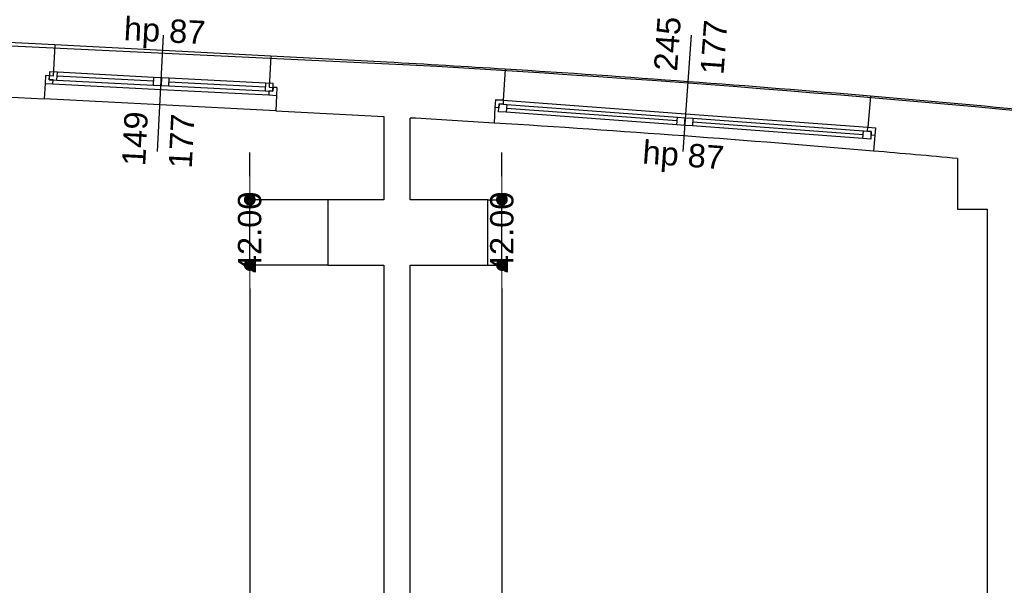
# Model space of a CAD drawing. Header units: millimetres. Extents: x -175445 to -20415, y -559200 to 231527.
# Tile 172 of 256: x -134202 to -127871, y -88167 to -84529. Entities that reach past the tile are written whole.
import ezdxf

# ---------------------------------------------------------------- set-up
doc = ezdxf.new("R2010")
doc.units = ezdxf.units.MM
doc.header["$MEASUREMENT"] = 0
for name, color, linetype in [('Obiekt', 7, 'Continuous'), ('Okno', 7, 'Continuous'), ('Strop', 7, 'Continuous'), ('Słup', 7, 'Continuous'), ('Wymiary', 63, 'Continuous'), ('Ściana', 7, 'Continuous')]:
    doc.layers.add(name, color=color, linetype=linetype)
doc.styles.add('Arial', font='txt')
doc.dimstyles.new('GENERATED_STYLE__1', dxfattribs={"dimtxt": 150, "dimasz": 152, "dimexe": 0.18, "dimexo": 0, "dimgap": 0.09, "dimtad": 1, "dimtih": 1, "dimtoh": 1, "dimlfac": 0.1, "dimzin": 0, "dimdsep": 46, "dimtxsty": 'Arial', "dimblk": 'ARROWHEAD_11', "dimblk1": 'ARROWHEAD_11', "dimblk2": 'ARROWHEAD_11', "dimcen": 0.09, "dimclrd": 114, "dimclre": 114, "dimclrt": 114, "dimazin": 0, "dimtfac": 1, "dimtdec": 4, "dimtmove": 0, "dimatfit": 3, "dimfxl": 1, "dimtolj": 1, "dimtzin": 0, "dimarcsym": 0})

# ---------------------------------------------------------------- blocks, each defined once
blk = doc.blocks.new('ARROWHEAD_11')
at = {"color": 0, "linetype": 'Continuous', "lineweight": 0}
blk.add_line((0, 0), (-1, 0), dxfattribs=at)
at = {"color": 0, "linetype": 'Continuous', "lineweight": 0, "const_width": 0.25, "flags": 128}
blk.add_lwpolyline([(-0.125, 0, 1), (0.125, 0, 1)], format="xyb", close=True, dxfattribs=at)
blk = doc.blocks.new('*D3406')
at = {"layer": 'Defpoints', "color": 0}
for p in [(-131190.7, -86106.6), (-131101.1, -86106.6), (-131490.7, -91506.6)]:
    blk.add_point(p, dxfattribs=at)
at = {"layer": 'Wymiary', "color": 114, "lineweight": -2}
for p, q in [((-131190.7, -86106.6), (-131100.9, -86106.6)), ((-131101.1, -86258.6), (-131101.1, -88495.4)), ((-131101.1, -91354.6), (-131101.1, -89117.8)), ((-131490.7, -91506.6), (-131100.9, -91506.6))]:
    blk.add_line(p, q, dxfattribs=at)
at = {"layer": 'Wymiary', "color": 114, "lineweight": -2, "xscale": 152, "yscale": 152, "zscale": 152}
for p, rotation in [((-131101.1, -86106.6), 90), ((-131101.1, -91506.6), 270)]:
    blk.add_blockref('ARROWHEAD_11', p, dxfattribs=dict(at, rotation=rotation))
at = {"layer": 'Wymiary', "color": 114, "lineweight": 13, "insert": (-131101.1, -88806.6), "char_height": 150, "attachment_point": 5, "rotation": 90, "style": 'Arial'}
blk.add_mtext('\\A1;540.00', dxfattribs=at)
blk = doc.blocks.new('*D3407')
at = {"layer": 'Defpoints', "color": 0}
for p in [(-131190.7, -85686.6), (-131101.1, -85686.6), (-131190.7, -86106.6)]:
    blk.add_point(p, dxfattribs=at)
at = {"layer": 'Wymiary', "color": 114, "lineweight": -2}
for p, q in [((-131101.1, -85534.6), (-131101.1, -85382.6)), ((-131190.7, -85686.6), (-131100.9, -85686.6)), ((-131101.1, -86106.6), (-131101.1, -85686.6)), ((-131190.7, -86106.6), (-131100.9, -86106.6)), ((-131101.1, -86258.6), (-131101.1, -86410.6))]:
    blk.add_line(p, q, dxfattribs=at)
at = {"layer": 'Wymiary', "color": 114, "lineweight": -2, "xscale": 152, "yscale": 152, "zscale": 152}
for p, rotation in [((-131101.1, -85686.6), 270), ((-131101.1, -86106.6), 90)]:
    blk.add_blockref('ARROWHEAD_11', p, dxfattribs=dict(at, rotation=rotation))
at = {"layer": 'Wymiary', "color": 114, "lineweight": 13, "insert": (-131101.1, -85896.6), "char_height": 150, "attachment_point": 5, "rotation": 90, "style": 'Arial'}
blk.add_mtext('\\A1;42.00', dxfattribs=at)
blk = doc.blocks.new('*D3414')
at = {"layer": 'Defpoints', "color": 0}
for p in [(-132722.5, -86106.6), (-132220.7, -86106.6), (-132220.7, -93376.6)]:
    blk.add_point(p, dxfattribs=at)
at = {"layer": 'Wymiary', "color": 114, "lineweight": -2}
for p, q in [((-132220.7, -86106.6), (-132722.7, -86106.6)), ((-132722.5, -86258.6), (-132722.5, -89431)), ((-132722.5, -93224.6), (-132722.5, -90052.2)), ((-132220.7, -93376.6), (-132722.7, -93376.6))]:
    blk.add_line(p, q, dxfattribs=at)
at = {"layer": 'Wymiary', "color": 114, "lineweight": -2, "xscale": 152, "yscale": 152, "zscale": 152}
for p, rotation in [((-132722.5, -86106.6), 90), ((-132722.5, -93376.6), 270)]:
    blk.add_blockref('ARROWHEAD_11', p, dxfattribs=dict(at, rotation=rotation))
at = {"layer": 'Wymiary', "color": 114, "lineweight": 13, "insert": (-132722.5, -89741.6), "char_height": 150, "attachment_point": 5, "rotation": 90, "style": 'Arial'}
blk.add_mtext('\\A1;727.00', dxfattribs=at)
blk = doc.blocks.new('*D3415')
at = {"layer": 'Defpoints', "color": 0}
for p in [(-132722.5, -85686.6), (-132220.7, -85686.6), (-132220.7, -86106.6)]:
    blk.add_point(p, dxfattribs=at)
at = {"layer": 'Wymiary', "color": 114, "lineweight": -2}
for p, q in [((-132722.5, -85534.6), (-132722.5, -85382.6)), ((-132220.7, -85686.6), (-132722.7, -85686.6)), ((-132722.5, -86106.6), (-132722.5, -85686.6)), ((-132220.7, -86106.6), (-132722.7, -86106.6)), ((-132722.5, -86258.6), (-132722.5, -86410.6))]:
    blk.add_line(p, q, dxfattribs=at)
at = {"layer": 'Wymiary', "color": 114, "lineweight": -2, "xscale": 152, "yscale": 152, "zscale": 152}
for p, rotation in [((-132722.5, -85686.6), 270), ((-132722.5, -86106.6), 90)]:
    blk.add_blockref('ARROWHEAD_11', p, dxfattribs=dict(at, rotation=rotation))
at = {"layer": 'Wymiary', "color": 114, "lineweight": 13, "insert": (-132722.5, -85896.6), "char_height": 150, "attachment_point": 5, "rotation": 90, "style": 'Arial'}
blk.add_mtext('\\A1;42.00', dxfattribs=at)

msp = doc.modelspace()

# ---------------------------------------------------------------- linework, layer by layer
at = {"layer": 'Obiekt'}
for p, q in [((-133315.359, -85376.545), (-133276.434, -84627.556)), ((-129883.245, -84628.363), (-129938.506, -85376.324))]:
    msp.add_line(p, q, dxfattribs=at)
at = {"layer": 'Okno'}
for p, q in [((-132587.561, -84763.491), (-133975.688, -84691.35)), ((-134036, -84888.486), (-134038.595, -84938.418)), ((-134011.034, -84889.783), (-134036, -84888.486)), ((-133986.068, -84891.081), (-134036, -84888.486)), ((-134009.737, -84864.817), (-134012.332, -84914.75)), ((-134012.332, -84914.75), (-134011.034, -84889.783)), ((-133959.804, -84867.412), (-134009.737, -84864.817)), ((-133962.399, -84917.345), (-133959.804, -84867.412)), ((-133341.937, -84924.556), (-133961.101, -84892.378)), ((-133340.639, -84899.59), (-133959.804, -84867.412)), ((-133340.639, -84899.59), (-133959.804, -84867.412)), ((-133340.639, -84899.59), (-133343.234, -84949.523)), ((-133290.707, -84902.185), (-133340.639, -84899.59)), ((-134038.595, -84938.418), (-133988.663, -84941.013)), ((-133987.365, -84916.047), (-134012.332, -84914.75)), ((-134012.332, -84914.75), (-133962.399, -84917.345)), ((-133988.663, -84941.013), (-133987.365, -84916.047)), ((-133988.663, -84941.013), (-133294.599, -84977.084)), ((-133962.399, -84917.345), (-133343.234, -84949.523)), ((-133343.234, -84949.523), (-133293.302, -84952.118)), ((-133290.707, -84902.185), (-133293.302, -84952.118)), ((-133293.302, -84952.118), (-133290.707, -84902.185)), ((-133293.302, -84952.118), (-133243.369, -84954.713)), ((-133240.774, -84904.78), (-133290.707, -84902.185)), ((-133243.369, -84954.713), (-133240.774, -84904.78)), ((-133243.369, -84954.713), (-132624.205, -84986.89)), ((-132622.907, -84961.924), (-133242.072, -84929.746)), ((-132621.61, -84936.958), (-133240.774, -84904.78)), ((-132621.61, -84936.958), (-133240.774, -84904.78)), ((-132621.61, -84936.958), (-132624.205, -84986.89)), ((-132571.677, -84939.553), (-132621.61, -84936.958)), ((-132597.941, -84963.222), (-132548.008, -84965.817)), ((-132574.272, -84989.485), (-132571.677, -84939.553)), ((-132572.975, -84964.519), (-132574.272, -84989.485)), ((-132548.008, -84965.817), (-132572.975, -84964.519)), ((-133294.599, -84977.084), (-132600.536, -85013.154)), ((-132624.205, -84986.89), (-132574.272, -84989.485)), ((-132599.239, -84988.188), (-132600.536, -85013.154)), ((-132600.536, -85013.154), (-132550.603, -85015.749)), ((-132574.272, -84989.485), (-132599.239, -84988.188)), ((-132548.008, -84965.817), (-132550.603, -85015.749)), ((-132555.793, -85115.614), (-134043.785, -85038.284)), ((-131142.756, -85043.765), (-131145.864, -85093.671)), ((-131142.18, -85043.807), (-131145.864, -85093.671)), ((-131142.756, -85043.765), (-131092.316, -85047.491)), ((-131092.983, -85047.442), (-131142.756, -85043.765)), ((-131122.774, -85120.445), (-131119.09, -85070.581)), ((-131119.09, -85070.581), (-131120.932, -85095.513)), ((-131094.158, -85072.423), (-131119.09, -85070.581)), ((-131119.09, -85070.581), (-131069.226, -85074.265)), ((-131092.316, -85047.491), (-131094.158, -85072.423)), ((-131092.316, -85047.491), (-129920.607, -85134.059)), ((-131069.226, -85074.265), (-131072.91, -85124.129)), ((-131069.226, -85074.265), (-129972.313, -85155.307)), ((-131120.932, -85095.513), (-131145.864, -85093.671)), ((-131072.91, -85124.129), (-131122.774, -85120.445)), ((-129975.997, -85205.172), (-131072.91, -85124.129)), ((-129975.997, -85205.172), (-131072.91, -85124.129)), ((-129974.155, -85180.239), (-131071.068, -85099.197)), ((-129920.607, -85134.059), (-128748.898, -85220.628)), ((-129975.997, -85205.172), (-129972.313, -85155.307)), ((-129926.133, -85208.856), (-129975.997, -85205.172)), ((-129972.313, -85155.307), (-129922.449, -85158.992)), ((-129926.133, -85208.856), (-129922.449, -85158.992)), ((-129922.449, -85158.992), (-129926.133, -85208.856)), ((-129876.269, -85212.54), (-129926.133, -85208.856)), ((-129922.449, -85158.992), (-129872.585, -85162.676)), ((-129872.585, -85162.676), (-129876.269, -85212.54)), ((-128779.356, -85293.582), (-129876.269, -85212.54)), ((-128779.356, -85293.582), (-129876.269, -85212.54)), ((-128777.514, -85268.65), (-129874.427, -85187.608)), ((-129872.585, -85162.676), (-128775.672, -85243.718)), ((-128779.356, -85293.582), (-128775.672, -85243.718)), ((-128775.672, -85243.718), (-128725.808, -85247.402)), ((-128750.74, -85245.56), (-128748.898, -85220.628)), ((-128725.808, -85247.402), (-128750.74, -85245.56)), ((-128748.898, -85220.628), (-128698.458, -85224.354)), ((-128748.231, -85220.677), (-128698.458, -85224.354)), ((-128725.808, -85247.402), (-128729.492, -85297.266)), ((-128727.65, -85272.334), (-128725.808, -85247.402)), ((-128702.718, -85274.176), (-128727.65, -85272.334)), ((-128699.034, -85224.312), (-128702.718, -85274.176)), ((-128698.458, -85224.354), (-128702.718, -85274.176)), ((-128729.492, -85297.266), (-128779.356, -85293.582))]:
    msp.add_line(p, q, dxfattribs=at)
for radius, start, end in [(106239.944, 85.13934692, 86.40975517), (105889.944, 85.11238165, 86.43672044)]:
    msp.add_arc((-137733.232, -190878.715), radius, start, end, dxfattribs=at)
at = {"layer": 'Strop', "flags": 128}
msp.add_lwpolyline([(-145950.766, -114276.565), (-102220.766, -114276.565), (-102220.766, -112869.769), (-102220.766, -112866.565), (-86970.765, -112866.565), (-80500.722, -112866.565), (-80500.722, -108356.645), (-73250.715, -108356.645), (-73250.715, -107080.605), (-73250.715, -105060.605), (-73250.715, -104443.284, 0.03196361), (-87766.262, -96042.647, 0.00052298), (-87996.035, -95934.358, 0.00198881), (-88871.874, -95526.952, 0.03139835), (-102840.651, -90213.64, 0.034913), (-120656.111, -86030.364), (-120656.106, -86030.333), (-120656.209, -86030.316, 0.0261473), (-131693.029, -84820.632), (-135966.978, -84618.624, 0.0060186)], format="xyb", dxfattribs=at)
at = {"layer": 'Słup'}
for p, q in [((-128170.722, -85421.432), (-128170.722, -85746.604)), ((-131860.722, -85686.604), (-132220.722, -85686.604)), ((-132220.722, -85686.604), (-132220.722, -86106.604)), ((-131190.722, -85686.604), (-131690.722, -85686.604)), ((-131190.722, -86106.604), (-131190.722, -85686.604)), ((-128170.722, -85746.604), (-127980.722, -85746.604)), ((-132220.722, -86106.604), (-131860.722, -86106.604)), ((-131690.722, -86106.604), (-131190.722, -86106.604))]:
    msp.add_line(p, q, dxfattribs=at)
at = {"layer": 'Ściana'}
for p, q in [((-133975.688, -84691.35), (-133986.068, -84891.081)), ((-132587.561, -84763.491), (-132597.941, -84963.222)), ((-134036, -84888.486), (-134038.595, -84938.418)), ((-133986.068, -84891.081), (-134036, -84888.486)), ((-131080.424, -84847.277), (-131092.983, -85047.442)), ((-134038.595, -84938.418), (-134043.785, -85038.284)), ((-132597.941, -84963.222), (-132548.008, -84965.817)), ((-132550.603, -85015.749), (-132555.793, -85115.614)), ((-132548.008, -84965.817), (-132550.603, -85015.749)), ((-128731.237, -85020.84), (-128748.231, -85220.677)), ((-131142.756, -85043.765), (-131145.864, -85093.671)), ((-131092.983, -85047.442), (-131142.756, -85043.765)), ((-131145.864, -85093.671), (-131152.079, -85193.481)), ((-128748.231, -85220.677), (-128698.458, -85224.354)), ((-128702.718, -85274.176), (-128711.239, -85373.815)), ((-128698.458, -85224.354), (-128702.718, -85274.176))]:
    msp.add_line(p, q, dxfattribs=at)
at = {"layer": 'Ściana', "flags": 128}
for points in [[(-133975.688, -84691.35), (-134784.094, -84649.338)], [(-131841.935, -84802.241), (-132587.561, -84763.491)], [(-134380.722, -85020.773), (-134043.785, -85038.284)], [(-132555.793, -85115.614), (-131860.722, -85151.737)], [(-131860.722, -85151.737), (-131860.722, -85686.604)], [(-131690.722, -85686.604), (-131690.722, -85161.317)], [(-127980.722, -85746.604), (-127980.722, -91156.604)], [(-131860.722, -86106.604), (-131860.722, -91656.604)], [(-131690.722, -91506.604), (-131690.722, -86106.604)]]:
    msp.add_lwpolyline(points, dxfattribs=at)
at = {"layer": 'Ściana'}
for radius, start, end in [(106239.944, 86.40975517, 86.82116058), (106239.944, 84.50400903, 85.13934692), (105889.944, 86.43672044, 86.72869305), (105889.944, 84.81878164, 85.11238165)]:
    msp.add_arc((-137733.232, -190878.715), radius, start, end, dxfattribs=at)

# ---------------------------------------------------------------- texts
at = {"layer": 'Obiekt', "char_height": 150, "attachment_point": 7, "style": 'Arial'}
for s, insert, rotation in [('\\A1;{\\fArial|b0|i0|c238|p38;hp 87}', (-133537.26, -84704.957), 357.0250179), ('\\A1;{\\fArial|b0|i0|c238|p38;245}', (-129973.374, -84863.848), 85.774551), ('\\A1;{\\fArial|b0|i0|c238|p38;177}', (-129676.651, -84885.771), 85.774551), ('\\A1;{\\fArial|b0|i0|c238|p38;149}', (-133392.984, -85472.646), 87.0250179), ('\\A1;{\\fArial|b0|i0|c238|p38;177}', (-133095.853, -85488.087), 87.0250179), ('\\A1;{\\fArial|b0|i0|c238|p38;hp 87}', (-130204.644, -85497.878), 355.774551)]:
    msp.add_mtext(s, dxfattribs=dict(at, insert=insert, rotation=rotation))

# ---------------------------------------------------------------- dimensions: what is measured, and where the dimension line sits
at = {"layer": 'Wymiary', "color": 114, "lineweight": 13}
for base, p1, p2, picture, middle in [((-132722.512, -85686.604), (-132220.722, -86106.604), (-132220.722, -85686.604), '*D3415', (-132722.512, -85896.604)), ((-131101.101, -85686.604), (-131190.722, -86106.604), (-131190.722, -85686.604), '*D3407', (-131101.101, -85896.604)), ((-132722.512, -86106.604), (-132220.722, -93376.604), (-132220.722, -86106.604), '*D3414', (-132722.512, -89741.604)), ((-131101.101, -86106.604), (-131490.722, -91506.604), (-131190.722, -86106.604), '*D3406', (-131101.101, -88806.604))]:
    dim = msp.add_linear_dim(base=base, p1=p1, p2=p2, angle=90, dimstyle='GENERATED_STYLE__1', dxfattribs=at)
    dim.commit()
    dim.dimension.update_dxf_attribs({"geometry": picture, "text_midpoint": middle, "dimtype": 160, "text_rotation": 90})

doc.saveas('drawing.dxf')
